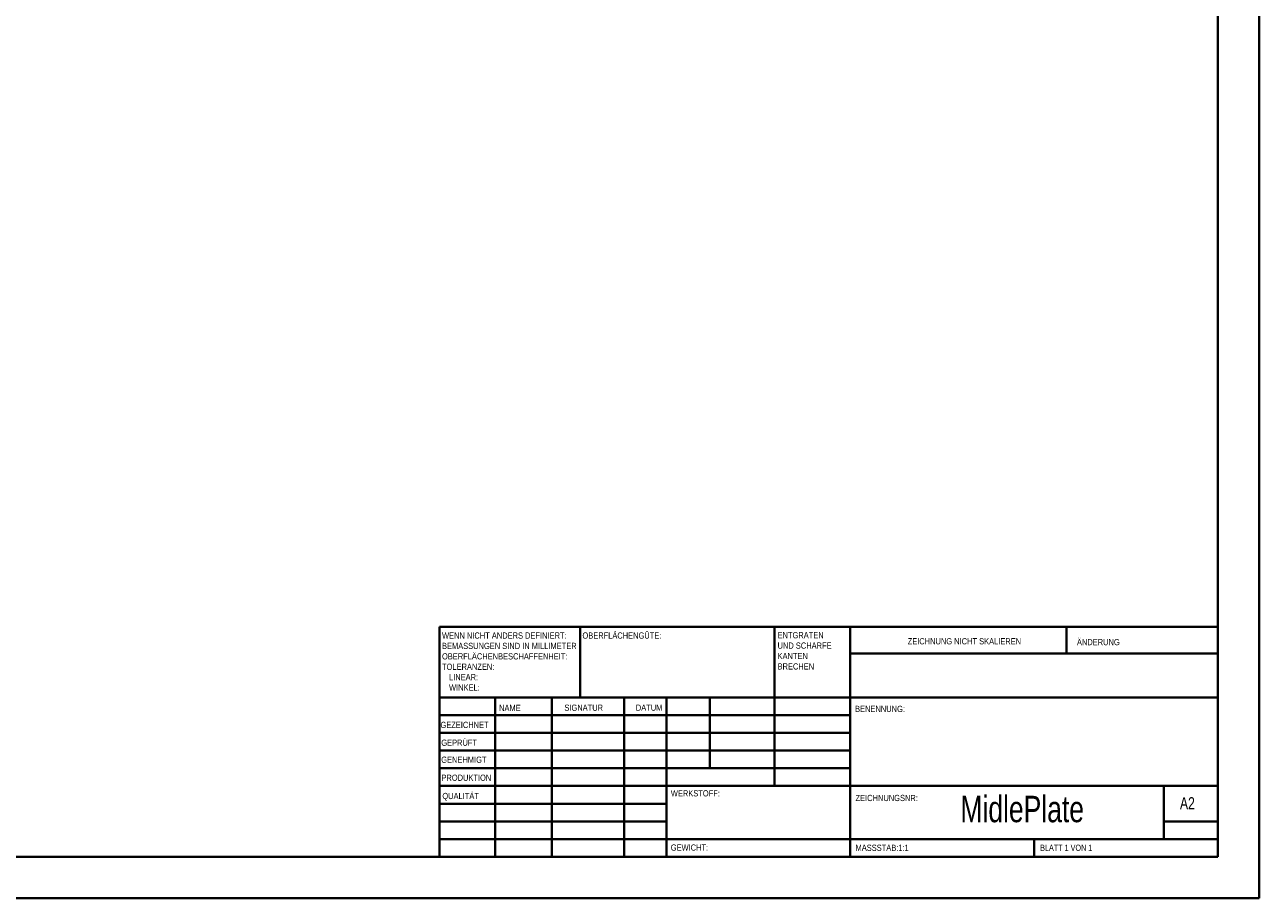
# Model space of a CAD drawing. Header units: millimetres. Extents: x 0 to 594, y 0 to 420.
# Tile 2 of 3: x 297 to 594, y 0 to 210. Entities that reach past the tile are written whole.
import ezdxf

# ---------------------------------------------------------------- set-up
doc = ezdxf.new("R2010")
doc.units = ezdxf.units.MM
doc.styles.add('SLDTEXTSTYLE0', font='TXT', dxfattribs={"width": 0.75})
doc.styles.add('SLDTEXTSTYLE1', font='TXT', dxfattribs={"width": 0.692308})

# ---------------------------------------------------------------- blocks, each defined once
blk = doc.blocks.new('SW_NOTE_0')
at = {"color": 0, "linetype": 'Continuous', "lineweight": 0, "char_height": 1.5, "attachment_point": 1, "style": 'SLDTEXTSTYLE0'}
for s, insert in [('ENTGRATEN', (0, 1.93)), ('UND SCHARFE', (0, -0.57)), ('KANTEN', (0, -3.07)), ('BRECHEN', (0, -5.57))]:
    blk.add_mtext(s, dxfattribs=dict(at, insert=insert))
blk = doc.blocks.new('SW_NOTE_1')
at = {"color": 0, "linetype": 'Continuous', "lineweight": 0, "char_height": 1.5, "attachment_point": 1, "style": 'SLDTEXTSTYLE0'}
for s, insert in [('WENN NICHT ANDERS DEFINIERT:', (0, 1.93)), ('OBERFLÄCHENBESCHAFFENHEIT:', (0, -3.07)), ('BEMASSUNGEN SIND IN MILLIMETER', (0, -0.57)), ('TOLERANZEN:', (0, -5.57)), ('LINEAR:', (1.69, -8.07)), ('WINKEL:', (1.69, -10.57))]:
    blk.add_mtext(s, dxfattribs=dict(at, insert=insert))

msp = doc.modelspace()

# ---------------------------------------------------------------- linework, layer by layer
at = {"color": 7, "linetype": 'Continuous', "lineweight": 40}
for p, q in [((594.08, 0.21), (594.08, 420.21)), ((584.08, 410.21), (584.08, 10.21)), ((396.88, 65.46), (584.08, 65.46)), ((396.88, 65.46), (396.88, 10.21)), ((430.68, 48.46), (430.68, 65.46)), ((477.48, 65.46), (477.48, 27.21)), ((495.68, 65.46), (495.68, 10.21)), ((547.68, 59.09), (547.68, 65.46)), ((584.08, 59.09), (495.68, 59.09)), ((584.08, 48.46), (396.88, 48.46)), ((410.24, 48.46), (410.24, 10.21)), ((423.87, 48.46), (423.87, 10.21)), ((441.28, 48.46), (441.28, 10.21)), ((451.48, 10.21), (451.48, 48.46)), ((461.88, 31.46), (461.88, 48.46)), ((495.68, 44.21), (396.88, 44.21)), ((495.68, 39.96), (396.88, 39.96)), ((495.68, 35.71), (396.88, 35.71)), ((495.68, 31.46), (396.88, 31.46)), ((451.48, 27.21), (396.88, 27.21)), ((451.48, 27.21), (584.08, 27.21)), ((571.08, 14.46), (571.08, 27.21)), ((451.48, 22.96), (396.88, 22.96)), ((451.48, 18.71), (396.88, 18.71)), ((584.08, 18.71), (571.08, 18.71)), ((396.88, 14.46), (584.08, 14.46)), ((539.88, 10.21), (539.88, 14.46)), ((25.08, 10.21), (584.08, 10.21)), ((0.08, 0.21), (594.08, 0.21))]:
    msp.add_line(p, q, dxfattribs=at)

# ---------------------------------------------------------------- block references
at = {"color": 7, "linetype": 'Continuous', "lineweight": 0}
for name, p in [('SW_NOTE_1', (397.47, 62.2)), ('SW_NOTE_0', (478.19, 62.28))]:
    msp.add_blockref(name, p, dxfattribs=at)

# ---------------------------------------------------------------- texts
for s, insert, char_height, attachment_point, style in [('OBERFLÄCHENGÜTE:', (431.25, 64.13), 1.5, 1, 'SLDTEXTSTYLE0'), ('ZEICHNUNG NICHT SKALIEREN', (509.49, 62.75), 1.5, 1, 'SLDTEXTSTYLE0'), ('ÄNDERUNG', (550.21, 62.55), 1.5, 1, 'SLDTEXTSTYLE0'), ('NAME', (411.2, 46.72), 1.5, 1, 'SLDTEXTSTYLE0'), ('SIGNATUR', (426.91, 46.78), 1.5, 1, 'SLDTEXTSTYLE0'), ('DATUM', (444.09, 46.79), 1.5, 1, 'SLDTEXTSTYLE0'), ('BENENNUNG:', (496.84, 46.49), 1.5, 1, 'SLDTEXTSTYLE0'), ('GEZEICHNET', (397.09, 42.64), 1.5, 1, 'SLDTEXTSTYLE0'), ('GEPRÜFT', (397.29, 38.37), 1.5, 1, 'SLDTEXTSTYLE0'), ('GENEHMIGT', (397.28, 34.28), 1.5, 1, 'SLDTEXTSTYLE0'), ('PRODUKTION', (397.33, 29.95), 1.5, 1, 'SLDTEXTSTYLE0'), ('QUALITÄT', (397.55, 25.56), 1.5, 1, 'SLDTEXTSTYLE0'), ('WERKSTOFF:', (452.52, 26.2), 1.5, 1, 'SLDTEXTSTYLE0'), ('ZEICHNUNGSNR:', (496.95, 25.08), 1.5, 1, 'SLDTEXTSTYLE0'), ('MidlePlate', (537.04, 24.85), 6.35, 2, 'SLDTEXTSTYLE0'), ('A2', (575, 24.52), 2.91, 1, 'SLDTEXTSTYLE0'), ('GEWICHT:', (452.5, 13.16), 1.499, 1, 'SLDTEXTSTYLE0'), ('MASSSTAB:1:1', (496.95, 13.11), 1.5, 1, 'SLDTEXTSTYLE0'), ('BLATT 1 VON 1', (541.36, 13.11), 1.5, 1, 'SLDTEXTSTYLE1')]:
    msp.add_mtext(s, dxfattribs=dict(at, insert=insert, char_height=char_height, attachment_point=attachment_point, style=style))

doc.saveas('drawing.dxf')
